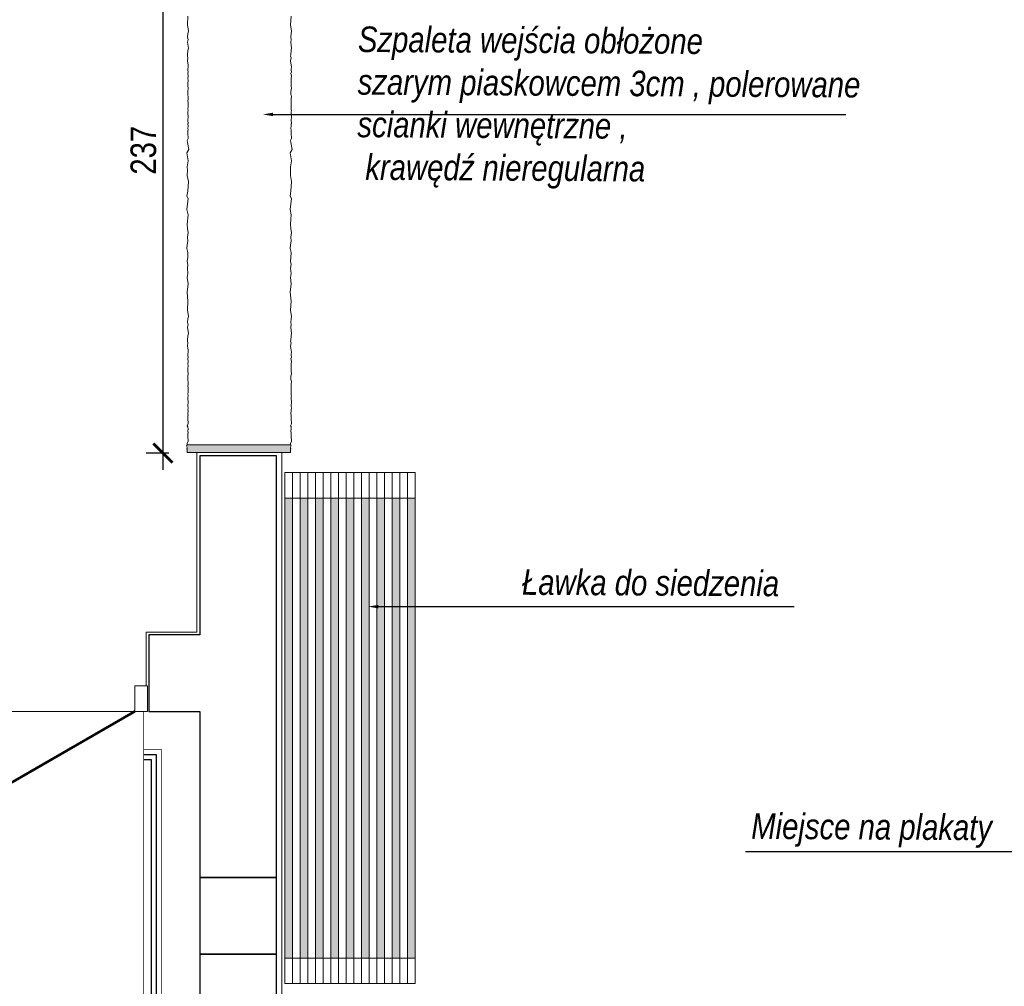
# Model space of a CAD drawing. Header units: millimetres. Extents: x -9038497 to 54128, y -10570064 to 59476.
# Tile 6 of 135: x 30436 to 30821, y 21173 to 21552. Entities that reach past the tile are written whole.
import ezdxf
from ezdxf import colors
from ezdxf.entities.mleader import LeaderData, LeaderLine
from ezdxf.math import Vec2, Vec3

# ---------------------------------------------------------------- set-up
doc = ezdxf.new("R2010")
doc.units = ezdxf.units.MM
doc.header["$LTSCALE"] = 0.8
doc.header["$PDMODE"] = 2
for name, color, linetype, lineweight in [('0 proj_meble 25', 42, 'Continuous', 25), ('0 proj_symbole elektryczne', 150, 'Continuous', 25), ('0 proj_widok widok widok', 7, 'Continuous', 0), ('ocieplenie', 214, 'Continuous', 13), ('OPIS', 122, 'Continuous', 18), ('SCIANY', 1, 'Continuous', 30), ('tynk', 252, 'Continuous', 5)]:
    doc.layers.add(name, color=color, linetype=linetype, lineweight=lineweight)
doc.layers.add('HATCH', color=4, linetype='Continuous', lineweight=9, plot=False)
doc.layers.add('STOLARKA', color=4, linetype='Continuous')
doc.styles.add('ARIAL_CE', font='arial.ttf', dxfattribs={"height": 15})
doc.styles.get("Standard").update_dxf_attribs({"font": 'g12f13.shx', "width": 0.8, "height": 10})
doc.styles.add('WYMIAR-50', font='ARIALN.TTF', dxfattribs={"height": 10})
doc.dimstyles.new('SKALA-50', dxfattribs={"dimscale": 5, "dimtxt": 10, "dimasz": 1.5, "dimexe": 1.3, "dimexo": 1.3, "dimgap": 0.5, "dimtad": 1, "dimdec": 1, "dimrnd": 0.5, "dimdsep": 46, "dimtxsty": 'WYMIAR-50', "dimblk": 'ARCHTICK', "dimcen": 1.5, "dimdle": 1.3, "dimadec": 0, "dimazin": 0, "dimtfac": 1, "dimtdec": 1, "dimtix": 1, "dimtmove": 2, "dimatfit": 3, "dimfxl": 2, "dimfxlon": 1, "dimtolj": 1, "dimarcsym": 0})

# ---------------------------------------------------------------- blocks, each defined once
blk = doc.blocks.new('G$C7A6A329E')
at = {"layer": 'HATCH', "color": 0, "lineweight": 0, "ltscale": 40}
blk.add_arc((144.5, 50), 90, 148.7267, 180, dxfattribs=at)
at = {"layer": 'STOLARKA', "color": 252, "linetype": 'Continuous', "lineweight": 0}
for p, q in [((54.43, 100), (54.43, 0)), ((144, 50), (5, 50))]:
    blk.add_line(p, q, dxfattribs=at)
at = {"layer": 'STOLARKA', "color": 252, "linetype": 'Continuous', "lineweight": 0, "const_width": 1}
for points in [[(144, 50), (64.33, 96)], [(5, 50), (52.66, 77.52)]]:
    blk.add_lwpolyline(points, dxfattribs=at)
at = {"layer": 'STOLARKA', "color": 252, "linetype": 'Continuous', "lineweight": 0}
for points in [[(5, 40), (5, 50), (0, 50), (0, 40)], [(144, 40), (144, 50), (149, 50), (149, 40)]]:
    blk.add_lwpolyline(points, close=True, dxfattribs=at)
blk.add_arc((-35.57, 50), 90, 0, 18.4099, dxfattribs=at)
blk = doc.blocks.new('_ArchTick')
at = {"color": 0, "linetype": 'ByBlock', "const_width": 0.15}
blk.add_lwpolyline([(-0.5, -0.5), (0.5, 0.5)], dxfattribs=at)
blk = doc.blocks.new('*D2472')
at = {"layer": '0 proj_widok widok widok', "color": 0, "lineweight": -2, "transparency": 16777216}
for p, q in [((30491.76, 21625.73), (30491.76, 21375.64)), ((30494.15, 21619.23), (30485.26, 21619.23)), ((30494.15, 21382.14), (30485.26, 21382.14))]:
    blk.add_line(p, q, dxfattribs=at)
at = {"layer": 'Defpoints', "color": 0, "lineweight": 0, "transparency": 16777216}
for p in [(30500.65, 21619.23), (30491.76, 21382.14), (30500.65, 21382.14)]:
    blk.add_point(p, dxfattribs=at)
at = {"layer": '0 proj_widok widok widok', "color": 0, "lineweight": -2, "transparency": 16777216, "xscale": 7.5, "yscale": 7.5, "zscale": 7.5}
for p, rotation in [((30491.76, 21619.23), 90), ((30491.76, 21382.14), 270)]:
    blk.add_blockref('_ArchTick', p, dxfattribs=dict(at, rotation=rotation))
at = {"layer": '0 proj_widok widok widok', "color": 0, "lineweight": 0, "transparency": 16777216, "insert": (30484.16, 21500.69), "char_height": 10, "attachment_point": 5, "rotation": 90, "style": 'WYMIAR-50'}
blk.add_mtext('\\A1;237', dxfattribs=at)

msp = doc.modelspace()

# ---------------------------------------------------------------- hatches: boundary and pattern name
at = {"layer": '0 proj_widok widok widok', "lineweight": 0, "true_color": 0x939598, "transparency": 33554687}
h = msp.add_hatch(color=252, dxfattribs=at)
h.dxf.hatch_style = 1
h.paths.add_polyline_path([(30541.76, 21384.53), (30541.79, 21384.78), (30541.96, 21384.97), (30541.78, 21385.26), (30541.68, 21385.35), (30501.29, 21385.35), (30501.19, 21385.26), (30501.01, 21384.97), (30501.18, 21384.78), (30501.21, 21384.53), (30501.24, 21384.34), (30501.18, 21384.11), (30501.26, 21383.91), (30501.23, 21383.64), (30501.17, 21383.46), (30501.28, 21383.33), (30501.2, 21382.82), (30501.28, 21382.35), (30539.09, 21382.35), (30541.69, 21382.35), (30541.76, 21382.82), (30541.68, 21383.33), (30541.8, 21383.46), (30541.74, 21383.64), (30541.71, 21383.91), (30541.79, 21384.11), (30541.72, 21384.34)])
at = {"layer": '0 proj_widok widok widok', "lineweight": 0, "true_color": 0xf8991e, "transparency": 33554687}
h = msp.add_hatch(color=30, dxfattribs=at)
h.dxf.hatch_style = 1
h.paths.add_polyline_path([(30587.46, 21184.56), (30590.46, 21184.56), (30590.46, 21364.56), (30587.46, 21364.56)])
h.paths.add_polyline_path([(30584.46, 21364.56), (30581.46, 21364.56), (30581.46, 21184.56), (30584.46, 21184.56)])
h.paths.add_polyline_path([(30578.46, 21364.56), (30575.46, 21364.56), (30575.46, 21184.56), (30578.46, 21184.56)])
h.paths.add_polyline_path([(30569.46, 21184.56), (30572.46, 21184.56), (30572.46, 21364.56), (30569.46, 21364.56)])
h.paths.add_polyline_path([(30563.46, 21184.56), (30566.46, 21184.56), (30566.46, 21364.56), (30563.46, 21364.56)])
h.paths.add_polyline_path([(30560.46, 21364.56), (30557.46, 21364.56), (30557.46, 21184.56), (30560.46, 21184.56)])
h.paths.add_polyline_path([(30554.46, 21364.56), (30551.46, 21364.56), (30551.46, 21184.56), (30554.46, 21184.56)])
h.paths.add_polyline_path([(30545.46, 21184.56), (30548.46, 21184.56), (30548.46, 21364.56), (30545.46, 21364.56)])
h.paths.add_polyline_path([(30542.46, 21364.56), (30539.46, 21364.56), (30539.46, 21184.56), (30542.46, 21184.56)])

# ---------------------------------------------------------------- linework, layer by layer
at = {"layer": '0 proj_meble 25', "lineweight": 18}
for p, q in [((30539.46, 21374.56), (30590.46, 21374.56)), ((30539.46, 21374.56), (30539.46, 21174.56)), ((30542.46, 21374.56), (30542.46, 21174.56)), ((30545.46, 21374.56), (30545.46, 21174.56)), ((30548.46, 21374.56), (30548.46, 21174.56)), ((30551.46, 21374.56), (30551.46, 21174.56)), ((30554.46, 21374.56), (30554.46, 21174.56)), ((30557.46, 21374.56), (30557.46, 21174.56)), ((30560.46, 21374.56), (30560.46, 21174.56)), ((30563.46, 21374.56), (30563.46, 21174.56)), ((30566.46, 21374.56), (30566.46, 21174.56)), ((30569.46, 21374.56), (30569.46, 21174.56)), ((30572.46, 21374.56), (30572.46, 21174.56)), ((30575.46, 21374.56), (30575.46, 21174.56)), ((30578.46, 21374.56), (30578.46, 21174.56)), ((30581.46, 21374.56), (30581.46, 21174.56)), ((30584.46, 21374.56), (30584.46, 21174.56)), ((30587.46, 21374.56), (30587.46, 21174.56)), ((30590.46, 21374.56), (30590.46, 21174.56)), ((30539.46, 21364.56), (30590.46, 21364.56)), ((30590.46, 21184.56), (30539.46, 21184.56)), ((30590.46, 21174.56), (30539.46, 21174.56))]:
    msp.add_line(p, q, dxfattribs=at)
at = {"layer": '0 proj_widok widok widok', "lineweight": 0}
for p, q in [((30501.33, 21549.76), (30501.5, 21553.2)), ((30541.73, 21549.75), (30541.9, 21553.19)), ((30501.72, 21547.22), (30501.33, 21549.76)), ((30501.5, 21546.32), (30501.72, 21547.22)), ((30542.11, 21547.22), (30541.73, 21549.75)), ((30541.9, 21546.31), (30542.11, 21547.22)), ((30501.38, 21542.99), (30501.62, 21544)), ((30501.72, 21540.63), (30501.38, 21542.99)), ((30501.45, 21544.98), (30501.5, 21546.32)), ((30501.62, 21544), (30501.45, 21544.98)), ((30541.78, 21542.99), (30542.02, 21543.99)), ((30542.11, 21540.62), (30541.78, 21542.99)), ((30541.85, 21544.97), (30541.9, 21546.31)), ((30542.02, 21543.99), (30541.85, 21544.97)), ((30501.4, 21538.03), (30501.57, 21539.65)), ((30501.57, 21539.65), (30501.72, 21540.63)), ((30541.8, 21538.02), (30541.96, 21539.65)), ((30541.96, 21539.65), (30542.11, 21540.62)), ((30501.33, 21535.66), (30501.54, 21536.89)), ((30501.49, 21534.77), (30501.33, 21535.66)), ((30501.36, 21537.52), (30501.4, 21538.03)), ((30501.54, 21536.89), (30501.36, 21537.52)), ((30541.72, 21535.66), (30541.93, 21536.88)), ((30541.89, 21534.76), (30541.72, 21535.66)), ((30541.75, 21537.51), (30541.8, 21538.02)), ((30541.93, 21536.88), (30541.75, 21537.51)), ((30501.6, 21534.14), (30501.49, 21534.77)), ((30501.49, 21530.7), (30501.66, 21531.3)), ((30501.51, 21532.02), (30501.55, 21532.66)), ((30501.66, 21531.3), (30501.51, 21532.02)), ((30501.55, 21532.66), (30501.69, 21533.2)), ((30501.69, 21533.2), (30501.6, 21534.14)), ((30541.99, 21534.14), (30541.89, 21534.76)), ((30541.89, 21530.7), (30542.05, 21531.3)), ((30541.9, 21532.01), (30541.95, 21532.66)), ((30542.05, 21531.3), (30541.9, 21532.01)), ((30541.95, 21532.66), (30542.08, 21533.19)), ((30542.08, 21533.19), (30541.99, 21534.14)), ((30501.64, 21529.78), (30501.49, 21530.7)), ((30501.5, 21528.62), (30501.64, 21529.78)), ((30501.61, 21528.11), (30501.5, 21528.62)), ((30501.54, 21527.1), (30501.6, 21527.71)), ((30501.6, 21527.71), (30501.61, 21528.11)), ((30542.04, 21529.77), (30541.89, 21530.7)), ((30541.9, 21528.61), (30542.04, 21529.77)), ((30542.01, 21528.1), (30541.9, 21528.61)), ((30541.93, 21527.09), (30542, 21527.71)), ((30542, 21527.71), (30542.01, 21528.1)), ((30501.47, 21523.73), (30501.65, 21524.93)), ((30501.47, 21522.6), (30501.47, 21523.73)), ((30501.51, 21526.36), (30501.54, 21527.1)), ((30501.54, 21525.83), (30501.51, 21526.36)), ((30501.65, 21524.93), (30501.54, 21525.83)), ((30541.87, 21523.73), (30542.04, 21524.92)), ((30541.87, 21522.59), (30541.87, 21523.73)), ((30541.91, 21526.35), (30541.93, 21527.09)), ((30541.93, 21525.82), (30541.91, 21526.35)), ((30542.05, 21524.92), (30541.93, 21525.82)), ((30501.55, 21522.19), (30501.47, 21522.6)), ((30501.5, 21519.85), (30501.6, 21520.81)), ((30501.62, 21519.49), (30501.5, 21519.85)), ((30501.65, 21521.7), (30501.55, 21522.19)), ((30501.6, 21520.81), (30501.65, 21521.7)), ((30541.94, 21522.18), (30541.87, 21522.59)), ((30541.9, 21519.85), (30542, 21520.81)), ((30542.01, 21519.48), (30541.9, 21519.85)), ((30542.04, 21521.7), (30541.94, 21522.18)), ((30542, 21520.81), (30542.04, 21521.7)), ((30501.52, 21515.84), (30501.63, 21516.09)), ((30501.57, 21515.07), (30501.52, 21515.84)), ((30501.56, 21516.7), (30501.62, 21517.74)), ((30501.6, 21516.47), (30501.56, 21516.7)), ((30501.63, 21516.09), (30501.6, 21516.47)), ((30501.62, 21518.49), (30501.62, 21519.49)), ((30501.62, 21517.74), (30501.62, 21518.49)), ((30541.91, 21515.84), (30542.03, 21516.09)), ((30541.97, 21515.07), (30541.91, 21515.84)), ((30541.95, 21516.7), (30542.01, 21517.74)), ((30542, 21516.47), (30541.95, 21516.7)), ((30542.03, 21516.09), (30542, 21516.47)), ((30542.01, 21518.48), (30542.01, 21519.48)), ((30542.01, 21517.74), (30542.01, 21518.48)), ((30501.56, 21512.3), (30501.68, 21513.84)), ((30501.66, 21511.19), (30501.56, 21512.3)), ((30501.68, 21513.84), (30501.57, 21515.07)), ((30541.95, 21512.29), (30542.07, 21513.84)), ((30542.06, 21511.18), (30541.95, 21512.29)), ((30542.07, 21513.84), (30541.97, 21515.07)), ((30501.47, 21509.38), (30501.6, 21510.06)), ((30501.59, 21508.5), (30501.47, 21509.38)), ((30501.51, 21507.31), (30501.58, 21508.51)), ((30501.53, 21511), (30501.66, 21511.19)), ((30501.6, 21510.06), (30501.53, 21511)), ((30541.87, 21509.37), (30542, 21510.06)), ((30541.98, 21508.5), (30541.87, 21509.37)), ((30541.91, 21507.31), (30541.98, 21508.5)), ((30541.93, 21510.99), (30542.06, 21511.18)), ((30542, 21510.06), (30541.93, 21510.99)), ((30501.28, 21504.45), (30501.67, 21505.29)), ((30501.4, 21503.74), (30501.28, 21504.45)), ((30501.67, 21505.29), (30501.51, 21507.31)), ((30541.68, 21504.44), (30542.07, 21505.28)), ((30541.8, 21503.73), (30541.68, 21504.44)), ((30542.07, 21505.28), (30541.91, 21507.31)), ((30501.17, 21499.63), (30501.91, 21500.99)), ((30501.91, 21500.99), (30501.4, 21503.74)), ((30541.57, 21499.63), (30542.31, 21500.99)), ((30542.31, 21500.99), (30541.8, 21503.73)), ((30501.67, 21496.48), (30501.17, 21499.63)), ((30542.06, 21496.48), (30541.57, 21499.63)), ((30501.3, 21494.14), (30501.67, 21496.48)), ((30501.36, 21492.9), (30501.3, 21494.14)), ((30501.3, 21490.8), (30501.36, 21492.9)), ((30541.69, 21494.13), (30542.06, 21496.48)), ((30541.75, 21492.9), (30541.69, 21494.13)), ((30541.69, 21490.8), (30541.75, 21492.9)), ((30501.73, 21488.39), (30501.3, 21490.8)), ((30542.12, 21488.39), (30541.69, 21490.8)), ((30501.48, 21484.69), (30501.73, 21488.39)), ((30541.88, 21484.68), (30542.12, 21488.39)), ((30501.11, 21482.71), (30501.48, 21484.69)), ((30501.67, 21481.84), (30501.11, 21482.71)), ((30501.17, 21477.46), (30501.67, 21481.84)), ((30541.51, 21482.7), (30541.88, 21484.68)), ((30542.06, 21481.84), (30541.51, 21482.7)), ((30541.57, 21477.45), (30542.06, 21481.84)), ((30501.6, 21475.42), (30501.17, 21477.46)), ((30542, 21475.41), (30541.57, 21477.45)), ((30501.31, 21471.71), (30501.6, 21475.42)), ((30541.7, 21471.7), (30542, 21475.41)), ((30501.38, 21469.94), (30501.31, 21471.71)), ((30501.69, 21468.47), (30501.38, 21469.94)), ((30541.78, 21469.94), (30541.7, 21471.7)), ((30542.09, 21468.47), (30541.78, 21469.94)), ((30501.43, 21466.71), (30501.69, 21468.47)), ((30501.57, 21465.07), (30501.43, 21466.71)), ((30541.82, 21466.7), (30542.09, 21468.47)), ((30541.97, 21465.06), (30541.82, 21466.7)), ((30501.16, 21462.27), (30501.28, 21463.62)), ((30501.5, 21460.67), (30501.16, 21462.27)), ((30501.28, 21463.62), (30501.57, 21465.07)), ((30541.56, 21462.26), (30541.68, 21463.61)), ((30541.9, 21460.67), (30541.56, 21462.26)), ((30541.68, 21463.61), (30541.97, 21465.06)), ((30501.31, 21457.24), (30501.48, 21458.69)), ((30501.48, 21458.69), (30501.5, 21460.67)), ((30541.7, 21457.24), (30541.87, 21458.69)), ((30541.87, 21458.69), (30541.9, 21460.67)), ((30501.57, 21455.92), (30501.31, 21457.24)), ((30501.36, 21454.54), (30501.57, 21455.92)), ((30501.55, 21452.42), (30501.36, 21454.54)), ((30541.97, 21455.91), (30541.7, 21457.24)), ((30541.75, 21454.54), (30541.97, 21455.91)), ((30541.94, 21452.41), (30541.75, 21454.54)), ((30501.31, 21450.89), (30501.55, 21452.42)), ((30501.62, 21448.35), (30501.31, 21450.89)), ((30541.71, 21450.88), (30541.94, 21452.41)), ((30542.02, 21448.35), (30541.71, 21450.88)), ((30501.24, 21445.17), (30501.62, 21448.35)), ((30541.63, 21445.17), (30542.02, 21448.35)), ((30501.5, 21441.59), (30501.24, 21445.17)), ((30541.9, 21441.58), (30541.63, 21445.17)), ((30501.33, 21438.15), (30501.5, 21441.59)), ((30541.73, 21438.14), (30541.9, 21441.58)), ((30501.72, 21435.61), (30501.33, 21438.15)), ((30501.5, 21434.71), (30501.72, 21435.61)), ((30542.11, 21435.61), (30541.73, 21438.14)), ((30541.9, 21434.7), (30542.11, 21435.61)), ((30501.38, 21431.38), (30501.62, 21432.39)), ((30501.72, 21429.01), (30501.38, 21431.38)), ((30501.45, 21433.37), (30501.5, 21434.71)), ((30501.62, 21432.39), (30501.45, 21433.37)), ((30541.78, 21431.38), (30542.02, 21432.38)), ((30542.11, 21429.01), (30541.78, 21431.38)), ((30541.85, 21433.36), (30541.9, 21434.7)), ((30542.02, 21432.38), (30541.85, 21433.36)), ((30501.4, 21426.41), (30501.57, 21428.04)), ((30501.57, 21428.04), (30501.72, 21429.01)), ((30541.8, 21426.41), (30541.96, 21428.04)), ((30541.96, 21428.04), (30542.11, 21429.01)), ((30501.33, 21424.05), (30501.54, 21425.28)), ((30501.49, 21423.16), (30501.33, 21424.05)), ((30501.36, 21425.91), (30501.4, 21426.41)), ((30501.54, 21425.28), (30501.36, 21425.91)), ((30541.72, 21424.05), (30541.93, 21425.27)), ((30541.89, 21423.15), (30541.72, 21424.05)), ((30541.75, 21425.9), (30541.8, 21426.41)), ((30541.93, 21425.27), (30541.75, 21425.9)), ((30501.6, 21422.53), (30501.49, 21423.16)), ((30501.49, 21419.09), (30501.66, 21419.69)), ((30501.51, 21420.41), (30501.55, 21421.05)), ((30501.66, 21419.69), (30501.51, 21420.41)), ((30501.55, 21421.05), (30501.69, 21421.59)), ((30501.69, 21421.59), (30501.6, 21422.53)), ((30541.99, 21422.52), (30541.89, 21423.15)), ((30541.89, 21419.09), (30542.05, 21419.69)), ((30541.9, 21420.4), (30541.95, 21421.05)), ((30542.05, 21419.69), (30541.9, 21420.4)), ((30541.95, 21421.05), (30542.08, 21421.58)), ((30542.08, 21421.58), (30541.99, 21422.52)), ((30501.64, 21418.17), (30501.49, 21419.09)), ((30501.5, 21417.01), (30501.64, 21418.17)), ((30501.61, 21416.5), (30501.5, 21417.01)), ((30501.54, 21415.49), (30501.6, 21416.1)), ((30501.6, 21416.1), (30501.61, 21416.5)), ((30542.04, 21418.16), (30541.89, 21419.09)), ((30541.9, 21417), (30542.04, 21418.16)), ((30542.01, 21416.49), (30541.9, 21417)), ((30541.93, 21415.48), (30542, 21416.1)), ((30542, 21416.1), (30542.01, 21416.49)), ((30501.47, 21412.12), (30501.65, 21413.32)), ((30501.47, 21410.98), (30501.47, 21412.12)), ((30501.51, 21414.75), (30501.54, 21415.49)), ((30501.54, 21414.22), (30501.51, 21414.75)), ((30501.65, 21413.32), (30501.54, 21414.22)), ((30541.87, 21412.12), (30542.04, 21413.31)), ((30541.87, 21410.98), (30541.87, 21412.12)), ((30541.91, 21414.74), (30541.93, 21415.48)), ((30541.93, 21414.21), (30541.91, 21414.74)), ((30542.05, 21413.31), (30541.93, 21414.21)), ((30501.55, 21410.58), (30501.47, 21410.98)), ((30501.5, 21408.24), (30501.6, 21409.2)), ((30501.62, 21407.88), (30501.5, 21408.24)), ((30501.65, 21410.09), (30501.55, 21410.58)), ((30501.6, 21409.2), (30501.65, 21410.09)), ((30541.94, 21410.57), (30541.87, 21410.98)), ((30541.9, 21408.24), (30542, 21409.2)), ((30542.01, 21407.87), (30541.9, 21408.24)), ((30542.04, 21410.09), (30541.94, 21410.57)), ((30542, 21409.2), (30542.04, 21410.09)), ((30501.52, 21404.23), (30501.63, 21404.48)), ((30501.57, 21403.46), (30501.52, 21404.23)), ((30501.56, 21405.09), (30501.62, 21406.13)), ((30501.6, 21404.86), (30501.56, 21405.09)), ((30501.63, 21404.48), (30501.6, 21404.86)), ((30501.62, 21406.87), (30501.62, 21407.88)), ((30501.62, 21406.13), (30501.62, 21406.87)), ((30541.91, 21404.23), (30542.03, 21404.48)), ((30541.97, 21403.45), (30541.91, 21404.23)), ((30541.95, 21405.09), (30542.01, 21406.13)), ((30542, 21404.86), (30541.95, 21405.09)), ((30542.03, 21404.48), (30542, 21404.86)), ((30542.01, 21406.87), (30542.01, 21407.87)), ((30542.01, 21406.13), (30542.01, 21406.87)), ((30501.56, 21400.69), (30501.68, 21402.23)), ((30501.66, 21399.58), (30501.56, 21400.69)), ((30501.68, 21402.23), (30501.57, 21403.46)), ((30541.95, 21400.68), (30542.07, 21402.23)), ((30542.06, 21399.57), (30541.95, 21400.68)), ((30542.07, 21402.23), (30541.97, 21403.45)), ((30501.47, 21397.77), (30501.6, 21398.45)), ((30501.59, 21396.89), (30501.47, 21397.77)), ((30501.51, 21395.7), (30501.58, 21396.89)), ((30501.53, 21399.39), (30501.66, 21399.58)), ((30501.6, 21398.45), (30501.53, 21399.39)), ((30541.87, 21397.76), (30542, 21398.45)), ((30541.98, 21396.89), (30541.87, 21397.76)), ((30541.91, 21395.7), (30541.98, 21396.89)), ((30541.93, 21399.38), (30542.06, 21399.57)), ((30542, 21398.45), (30541.93, 21399.38)), ((30501.27, 21392.82), (30501.67, 21393.68)), ((30501.53, 21392.5), (30501.27, 21392.83)), ((30501.67, 21393.68), (30501.51, 21395.7)), ((30541.67, 21392.82), (30542.07, 21393.67)), ((30541.93, 21392.49), (30541.67, 21392.82)), ((30542.07, 21393.67), (30541.91, 21395.7)), ((30501.47, 21390.88), (30501.6, 21391.57)), ((30501.59, 21390), (30501.47, 21390.88)), ((30501.51, 21388.82), (30501.58, 21390.01)), ((30501.67, 21386.79), (30501.51, 21388.82)), ((30501.6, 21391.57), (30501.53, 21392.5)), ((30541.87, 21390.88), (30542, 21391.56)), ((30541.98, 21390), (30541.87, 21390.88)), ((30541.91, 21388.81), (30541.98, 21390)), ((30542.07, 21386.79), (30541.91, 21388.81)), ((30542, 21391.56), (30541.93, 21392.5)), ((30501.01, 21384.97), (30501.19, 21385.26)), ((30501.18, 21384.78), (30501.01, 21384.97)), ((30501.19, 21385.26), (30501.29, 21385.35)), ((30501.27, 21385.94), (30501.67, 21386.79)), ((30501.29, 21385.36), (30501.27, 21385.94)), ((30541.68, 21385.35), (30501.29, 21385.35)), ((30541.67, 21385.93), (30542.07, 21386.79)), ((30541.69, 21385.35), (30541.67, 21385.94)), ((30541.78, 21385.26), (30541.68, 21385.35)), ((30541.96, 21384.97), (30541.78, 21385.26)), ((30541.79, 21384.78), (30541.96, 21384.97)), ((30501.17, 21383.46), (30501.23, 21383.64)), ((30501.28, 21383.33), (30501.17, 21383.46)), ((30501.21, 21384.53), (30501.18, 21384.78)), ((30501.18, 21384.11), (30501.24, 21384.34)), ((30501.26, 21383.91), (30501.18, 21384.11)), ((30501.2, 21382.82), (30501.28, 21383.33)), ((30501.28, 21382.35), (30501.2, 21382.82)), ((30501.24, 21384.34), (30501.21, 21384.53)), ((30501.23, 21383.64), (30501.26, 21383.91)), ((30501.28, 21382.35), (30539.09, 21382.35)), ((30539.09, 21382.35), (30541.69, 21382.35)), ((30541.68, 21383.33), (30541.8, 21383.46)), ((30541.76, 21382.82), (30541.68, 21383.33)), ((30541.69, 21382.35), (30541.76, 21382.82)), ((30541.71, 21383.91), (30541.79, 21384.11)), ((30541.74, 21383.64), (30541.71, 21383.91)), ((30541.72, 21384.34), (30541.76, 21384.53)), ((30541.79, 21384.11), (30541.72, 21384.34)), ((30541.8, 21383.46), (30541.74, 21383.64)), ((30541.76, 21384.53), (30541.79, 21384.78))]:
    msp.add_line(p, q, dxfattribs=at)
at = {"layer": 'ocieplenie', "lineweight": 0}
msp.add_lwpolyline([(30494.25, 21008.64, 0.2, 0.2, 0), (30484.27, 21008.64, 0.2, 0.2, 0), (30484.27, 21259.06, 0.2, 0.2, 0), (30484.27, 21259.06, 0.2, 0.2, 0), (30484.27, 21281.06, 0.2, 0.2, 0)], format="xyseb", dxfattribs=at)
at = {"layer": 'ocieplenie', "lineweight": 0, "ltscale": 40, "const_width": 0.3}
msp.add_lwpolyline([(30506.25, 21010.64), (30491.27, 21010.64), (30491.27, 21266.06), (30484.27, 21266.06)], dxfattribs=at)
at = {"layer": 'ocieplenie', "lineweight": -3, "ltscale": 40}
for points in [[(30494.25, 21010.64), (30489.27, 21010.64), (30489.27, 21264.06), (30484.27, 21264.06)], [(30506.25, 21010.64), (30487.27, 21010.64), (30487.27, 21262.06), (30484.27, 21262.06)]]:
    msp.add_lwpolyline(points, dxfattribs=at)
at = {"layer": 'SCIANY', "ltscale": 40}
for p, q in [((30536.25, 21381.06), (30506.25, 21381.06)), ((30506.25, 21381.06), (30506.25, 21311.06)), ((30536.25, 21216.06), (30536.25, 21381.06)), ((30506.25, 21311.06), (30486.27, 21311.06)), ((30486.27, 21311.06), (30486.27, 21281.06)), ((30486.27, 21281.06), (30506.25, 21281.06)), ((30506.25, 21281.06), (30506.25, 21216.06)), ((30536.25, 21216.06), (30506.25, 21216.06)), ((30506.25, 21216.06), (30506.25, 21186.06)), ((30506.25, 21216.06), (30536.25, 21216.06)), ((30536.25, 21186.06), (30536.25, 21216.06)), ((30506.25, 21186.06), (30536.25, 21186.06)), ((30536.25, 21186.06), (30506.25, 21186.06)), ((30506.25, 21186.06), (30506.25, 21010.64)), ((30536.25, 21010.64), (30536.25, 21186.06))]:
    msp.add_line(p, q, dxfattribs=at)
at = {"layer": 'tynk', "lineweight": 0, "ltscale": 40}
for p, q in [((30505.04, 21382.39), (30505.04, 21312.11)), ((30505.04, 21312.11), (30485.2, 21312.11)), ((30485.2, 21312.11), (30485.2, 21291))]:
    msp.add_line(p, q, dxfattribs=at)
msp.add_lwpolyline([(30538.25, 21008.64), (30538.25, 21382.39), (30505.04, 21382.39)], dxfattribs=at)

# ---------------------------------------------------------------- block references
at = {"lineweight": 0, "ltscale": 40, "xscale": -1, "rotation": 180}
msp.add_blockref('G$C7A6A329E', (30336.75, 21331.06), dxfattribs=at)

# ---------------------------------------------------------------- texts
at = {"layer": '0 proj_symbole elektryczne', "char_height": 10, "attachment_point": 1, "rotation": 359.666, "style": 'WYMIAR-50'}
for s, insert in [('{\\fArial Narrow|b0|i1|c238|p34;Szpaleta wejścia obłożone \\Pszarym piaskowcem 3cm , polerowane \\Pscianki wewnętrzne ,\\P krawędź nieregularna}', (30568.13, 21549.13)), ('{\\fArial Narrow|b0|i1|c238|p34;Ławka do siedzenia }', (30632.34, 21336.71)), ('{\\fArial Narrow|b0|i1|c238|p34;Miejsce na plakaty}', (30722.04, 21241.21))]:
    msp.add_mtext_dynamic_manual_height_columns(s, width=403.8287, gutter_width=50, heights=[0], dxfattribs=dict(at, insert=insert))
at = {"layer": 'OPIS', "char_height": 12, "width": 1777.5174, "attachment_point": 5, "rotation": 0.1544, "style": 'ARIAL_CE'}
for insert in [(30205.37, 21545.32), (30205.37, 21460.32), (30205.37, 21375.32)]:
    msp.add_mtext('\\pi-120,l200.00024,t200.00024;6o\\P25o', dxfattribs=dict(at, insert=insert))

# ---------------------------------------------------------------- dimensions: what is measured, and where the dimension line sits
at = {"layer": '0 proj_widok widok widok', "lineweight": 0}
dim = msp.add_linear_dim(base=(30491.76, 21382.14), p1=(30500.65, 21619.23), p2=(30500.65, 21382.14), angle=90, dimstyle='SKALA-50', dxfattribs=at)
dim.commit()
dim.dimension.update_dxf_attribs({"geometry": '*D2472', "text_midpoint": (30484.16, 21500.69)})

# ---------------------------------------------------------------- leaders
ml = msp.add_multileader_mtext('Standard', dxfattribs=at)
ml.set_content('', color=256)
ml.set_leader_properties()
ml.build(insert=Vec2(0, 0))
ml.multileader.update_dxf_attribs({"text_right_attachment_type": 6, "dogleg_length": 0.36})
ctx = ml.context
ctx.base_point, ctx.plane_origin = Vec3(30759.08, 21514.7), Vec3(30530.83, 21514.7)
ctx.right_attachment = 6
notes = []
notes.append((ctx, [(0, (1, 1, 0), (30758.72, 21514.7), (1, 0), 0.36, [(0, [(30530.83, 21514.7)], 0, [])])]))
ctx.mtext.insert, ctx.mtext.flow_direction = Vec3(30761.08, 21516.7), 5
ml = msp.add_multileader_mtext('Standard', dxfattribs=at)
ml.set_content('', color=256)
ml.set_leader_properties()
ml.build(insert=Vec2(0, 0))
ml.multileader.update_dxf_attribs({"text_right_attachment_type": 6, "dogleg_length": 0.36})
ctx = ml.context
ctx.base_point, ctx.plane_origin = Vec3(30738.85, 21322.08), Vec3(30572.03, 21322.08)
ctx.right_attachment = 6
notes.append((ctx, [(0, (1, 1, 0), (30738.49, 21322.08), (1, 0), 0.36, [(0, [(30572.03, 21322.08)], 0, [])])]))
ctx.mtext.insert, ctx.mtext.flow_direction = Vec3(30740.85, 21324.08), 5
ml = msp.add_multileader_mtext('Standard', dxfattribs=at)
ml.set_content('', color=256)
ml.set_leader_properties()
ml.build(insert=Vec2(0, 0))
ml.multileader.update_dxf_attribs({"text_right_attachment_type": 6, "dogleg_length": 0.36})
ctx = ml.context
ctx.base_point, ctx.plane_origin = Vec3(30717.71, 21228.13), Vec3(30848.57, 21226.13)
ctx.right_attachment, ctx.text_align_type = 6, 2
notes.append((ctx, [(0, (1, 1, 0), (30722.07, 21226.13), (-1, 0), 0.36, [(0, [(30848.57, 21226.13)], 0, [])])]))
ctx.mtext.insert, ctx.mtext.alignment, ctx.mtext.flow_direction = Vec3(30719.71, 21230.13), 3, 5
for ctx, leaders in notes:
    for number, flags, end, landing, length, lines in leaders:
        leader = LeaderData()
        leader.index, (leader.has_last_leader_line, leader.has_dogleg_vector, leader.attachment_direction) = number, flags
        leader.last_leader_point, leader.dogleg_vector, leader.dogleg_length = Vec3(end), Vec3(landing), length
        for number, points, colour, breaks in lines:
            line = LeaderLine()
            line.index, line.vertices, line.color, line.breaks = number, Vec3.list(points), colors.encode_raw_color(colour), breaks
            leader.lines.append(line)
        ctx.leaders.append(leader)

doc.saveas('drawing.dxf')
